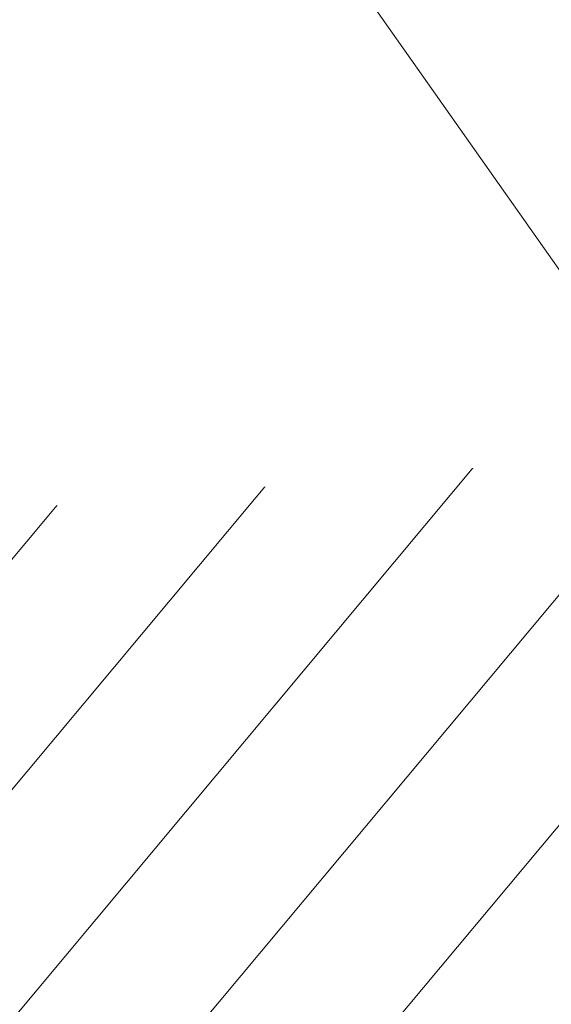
# Model space of a CAD drawing. Header units: metres. Extents: x 7493319 to 7493540, y 5986548 to 5986696.
# Tile 16 of 30: x 7493405.096 to 7493405.996, y 5986662.358 to 5986664.026. Entities that reach past the tile are written whole.
import ezdxf

# ---------------------------------------------------------------- set-up
doc = ezdxf.new("R2010")
doc.units = ezdxf.units.M
doc.header["$MEASUREMENT"] = 0
for name, color, linetype, lineweight in [('_k_kreskowanie', 250, 'CONTINUOUS', 5), ('_k_urzadzenia', 250, 'CONTINUOUS', 13), ('_k_widok', 7, 'CONTINUOUS', 18), ('_k_wymiar', 7, 'CONTINUOUS', 13), ('_k_ściany', 7, 'CONTINUOUS', 35)]:
    doc.layers.add(name, color=color, linetype=linetype, lineweight=lineweight)
doc.layers.add('_k_niewidoczna', color=72, linetype='CONTINUOUS', lineweight=9, plot=False)
doc.styles.add('GENERATED_STYLE_1', font='msgothic.ttc')

# ---------------------------------------------------------------- blocks, each defined once
blk = doc.blocks.new('3009EPZ')
at = {"layer": '_k_niewidoczna', "color": 1, "lineweight": 20, "insert": (-3.165554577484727, -0.2128368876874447), "char_height": 0.24, "width": 11.63444291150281, "attachment_point": 1, "line_spacing_factor": 1.55, "style": 'GENERATED_STYLE_1', "bg_fill": 2}
blk.add_mtext('\\A1;{\\f@MS Gothic|b0|i0|c238|p49;\\C256;\\P\\pxi-1,l1,t5;^I^I3009EPZ\\P\\pi-4,l4;^I}', dxfattribs=at)
blk = doc.blocks.new('42221')
at = {"layer": '_k_urzadzenia', "lineweight": 13}
blk.add_line((-3.576601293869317, 0.7271699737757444), (-2.935762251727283, 0.3571357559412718), dxfattribs=at)
at = {"layer": '_k_niewidoczna', "color": 1, "lineweight": 20, "insert": (-3.506689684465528, -0.1368494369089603), "char_height": 0.24, "width": 11.63444291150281, "attachment_point": 1, "line_spacing_factor": 1.55, "style": 'GENERATED_STYLE_1', "bg_fill": 2}
blk.add_mtext('\\A1;{\\f@MS Gothic|b0|i0|c238|p49;\\C256;\\P\\pxi-1,l1,t5;^I^I42221\\P\\pi-4,l4;^I}', dxfattribs=at)
blk = doc.blocks.new('PZ')
at = {"layer": '_k_kreskowanie'}
h = blk.add_hatch(dxfattribs=at)
h.set_pattern_fill('ANSI31', color=30, scale=2)
h.set_pattern_definition([(44.99999999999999, (0, 9.999999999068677), (-0.1767766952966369, 0.1767766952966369), [])])
h.paths.add_polyline_path([(0, 0), (-10.00000000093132, -9.313225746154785e-10), (-10, -8), (0, -8.000000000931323)])
at = {"layer": '_k_wymiar'}
blk.add_blockref('3009EPZ', (-4.874138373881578, -2.223998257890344), dxfattribs=at)
at = {"layer": '_k_wymiar', "xscale": -1, "rotation": 270}
blk.add_blockref('42221', (-3.302318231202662, -0.2372885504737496), dxfattribs=at)
blk = doc.blocks.new('dz_89')
at = {"layer": '_k_widok', "rotation": 2.995343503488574}
blk.add_blockref('PZ', (62.81248085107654, 35.40524195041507), dxfattribs=at)

msp = doc.modelspace()

# ---------------------------------------------------------------- block references
at = {"layer": '_k_ściany', "rotation": 2.126854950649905}
msp.add_blockref('dz_89', (7493346.843220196, 5986629.826319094), dxfattribs=at)

doc.saveas('drawing.dxf')
